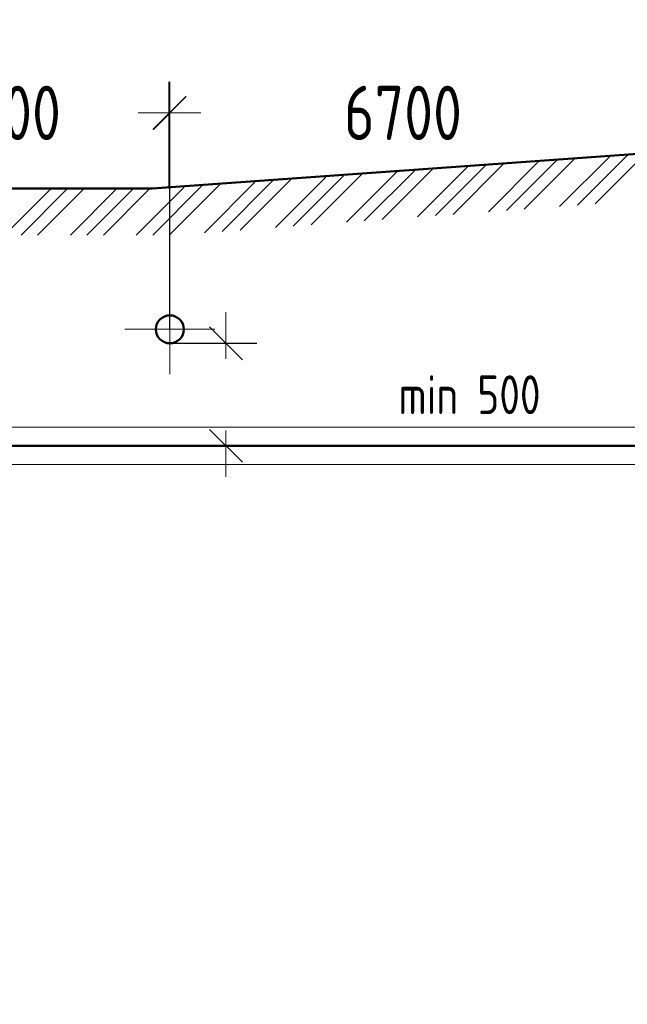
# Model space of a CAD drawing. Header units: millimetres. Extents: x 0 to 1260, y 0 to 297.
# Tile 22 of 104: x 75 to 114, y 83 to 147. Entities that reach past the tile are written whole.
import ezdxf

# ---------------------------------------------------------------- set-up
doc = ezdxf.new("R2010")
doc.units = ezdxf.units.MM
for name, pattern in [('K5LT32802', [0]), ('K5LT_AXLED', [19.655006, 15.155006, -1.5, 1.5, -1.5]), ('K5LT_BASIC', [0]), ('K5LT_THIN', [0]), ('K5LT_THIN_INCLUDED_TO_HATCHING', [0])]:
    doc.linetypes.add(name, pattern=pattern)
doc.layers.add('Системный слой', color=7, linetype='Continuous')
doc.styles.add('KDIMTEXTSTYLE', font='GOST_AU.SHX', dxfattribs={"width": 0.96, "oblique": 15, "height": 5})
doc.dimstyles.new('KDIMSTYLE (0.01)', dxfattribs={"dimtxt": 5, "dimasz": 1, "dimexe": 2, "dimexo": 0, "dimgap": 1, "dimtad": 1, "dimlfac": 100, "dimtxsty": 'KDIMTEXTSTYLE', "dimsah": 1, "dimcen": 0, "dimdle": 1, "dimadec": 0, "dimazin": 0, "dimtfac": 0.667, "dimtmove": 0, "dimatfit": 3, "dimfxl": 1, "dimtvp": 1, "dimtolj": 1, "dimtzin": 0, "dimarcsym": 0})

# ---------------------------------------------------------------- blocks, each defined once
blk = doc.blocks.new('KDIMARROW_03')
at = {"layer": 'Системный слой', "color": 0, "linetype": 'K5LT_THIN', "lineweight": 18}
for p, q in [((-1.061, -1.061), (1.061, 1.061)), ((0, 0), (-1, 0)), ((0, 0), (2, 0))]:
    blk.add_line(p, q, dxfattribs=at)
blk = doc.blocks.new('U112')
at = {"layer": 'Системный слой', "color": 7, "linetype": 'K5LT_AXLED', "lineweight": 18}
for q in [(84.879, 129.586), (81.979, 126.686), (84.879, 123.786), (87.779, 126.686)]:
    blk.add_line((84.879, 126.686), q, dxfattribs=at)
blk = doc.blocks.new('U123')
at = {"layer": 'Системный слой', "color": 7, "linetype": 'K5LT32802', "lineweight": 9}
for p, q in [((110.018, 134.606), (113.266, 137.854)), ((111.163, 134.69), (114.411, 137.938)), ((112.308, 134.775), (115.556, 138.023)), ((100.857, 133.93), (104.104, 137.178)), ((102.002, 134.014), (105.25, 137.262)), ((103.147, 134.099), (106.395, 137.347)), ((105.437, 134.268), (108.685, 137.516)), ((106.582, 134.352), (109.83, 137.6)), ((107.728, 134.437), (110.976, 137.685)), ((91.695, 133.253), (94.943, 136.501)), ((92.84, 133.338), (96.088, 136.586)), ((93.985, 133.422), (97.233, 136.67)), ((96.276, 133.592), (99.524, 136.839)), ((97.421, 133.676), (100.669, 136.924)), ((98.566, 133.761), (101.814, 137.009)), ((83.773, 132.756), (86.927, 135.91)), ((84.833, 132.756), (88.072, 135.994)), ((87.114, 132.915), (90.362, 136.163)), ((88.259, 133), (91.507, 136.248)), ((89.405, 133.084), (92.652, 136.332)), ((74.227, 132.756), (77.227, 135.756)), ((75.287, 132.756), (78.287, 135.756)), ((76.348, 132.756), (79.348, 135.756)), ((78.469, 132.756), (81.469, 135.756)), ((79.53, 132.756), (82.53, 135.756)), ((80.591, 132.756), (83.591, 135.756)), ((82.712, 132.756), (85.781, 135.825))]:
    blk.add_line(p, q, dxfattribs=at)

msp = doc.modelspace()

# ---------------------------------------------------------------- linework, layer by layer
at = {"layer": 'Системный слой', "color": 7, "linetype": 'K5LT_BASIC', "lineweight": 50}
for p, q in [((83.74973, 135.75584), (151.91584, 140.63742)), ((83.74973, 135.75584), (63.92073, 135.75584)), ((56.67979, 119.17339), (254.88623, 119.17339)), ((102.47901, 119.17305), (259.57882, 119.17305))]:
    msp.add_line(p, q, dxfattribs=at)
at = {"layer": 'Системный слой', "color": 7, "linetype": 'K5LT_THIN_INCLUDED_TO_HATCHING', "lineweight": 18}
for p, q in [((62.88519, 120.37339), (254.88623, 120.37305)), ((62.88519, 117.97339), (254.88623, 117.97339))]:
    msp.add_line(p, q, dxfattribs=at)
at = {"layer": 'Системный слой', "color": 7, "linetype": 'K5LT_BASIC', "lineweight": 50}
msp.add_circle((84.87894, 126.68602), 0.9, dxfattribs=at)

# ---------------------------------------------------------------- block references
at = {"layer": 'Системный слой'}
for name in ['U123', 'U112']:
    msp.add_blockref(name, (0, 0), dxfattribs=at)

# ---------------------------------------------------------------- dimensions: what is measured, and where the dimension line sits
at = {"layer": 'Системный слой', "color": 7}
for base, p1, p2, location, text in [((84.87894, 140.63742), (63.88519, 135.75584), (84.87894, 126.68602), (74.38207, 140.63742), '\\H3.5;\\W0.965;\\Q0;\\H3.5;\\W0.965;\\Q0;\\Q0;2100'), ((151.91584, 140.63742), (84.8434, 135.75584), (151.91584, 135.75584), (99.91584, 140.63742), '\\H3.5;\\W0.965;\\Q0;\\H3.5;\\W0.965;\\Q0;\\Q0;6700'), ((63.88519, 99.54863), (253.88623, 123.3555), (63.88519, 123.35584), (158.88571, 99.54863), '\\H3.5;\\W0.965;\\Q0;\\H3.5;\\W0.965;\\Q0;\\Q0;19000')]:
    msp.add_linear_dim(base=base, p1=p1, p2=p2, location=location, text=text, dimstyle='KDIMSTYLE (0.01)', override={"dimexo": 0, "dimblk1": 'KDIMARROW_03', "dimblk2": 'KDIMARROW_03', "dimse1": 0, "dimse2": 0, "dimclrt": 7, "dimtolj": 1}, dxfattribs=at).render()
msp.add_linear_dim(base=(88.50041, 125.78602), p1=(84.87894, 119.17339), p2=(84.87894, 125.78602), angle=90, location=(104.20357, 122.46942), text='\\H3.5;\\W0.965;\\Q0;\\Q0;\\H2.50;min \\H3.5;\\W0.965;\\Q0;\\H3.5;\\W0.965;\\Q0;\\Q0;\\H2.50;500', dimstyle='KDIMSTYLE (0.01)', override={"dimexo": 0, "dimtoh": 1, "dimblk1": 'KDIMARROW_03', "dimblk2": 'KDIMARROW_03', "dimse1": 0, "dimse2": 0, "dimclrt": 7, "dimtmove": 1, "dimtolj": 1}, dxfattribs=at).render()

doc.saveas('drawing.dxf')
